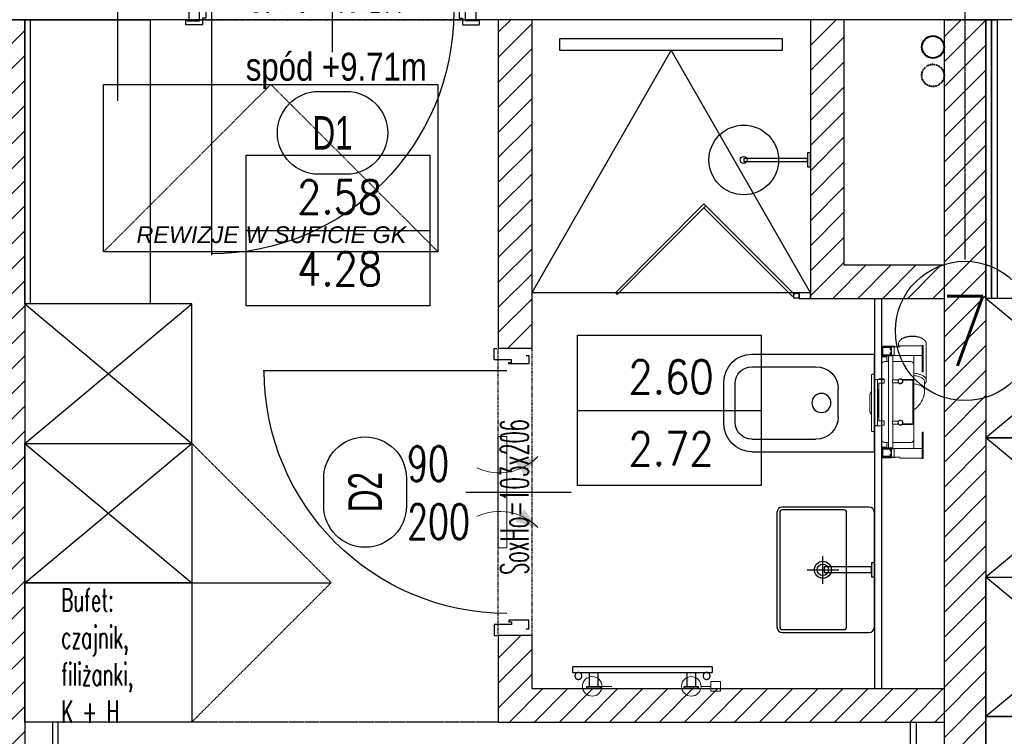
# Model space of a CAD drawing. Header units: millimetres. Extents: x 69081 to 158617, y -37521 to -9534.
# Tile 80 of 256: x 113494 to 113847, y -20818 to -20561. Entities that reach past the tile are written whole.
import ezdxf
from ezdxf.enums import TextEntityAlignment as Align

# ---------------------------------------------------------------- set-up
doc = ezdxf.new("R2010")
doc.units = ezdxf.units.MM
for name, pattern in [('DASHED', [0.75, 0.5, -0.25]), ('DASHED2', [0.375, 0.25, -0.125]), ('DO', [0.8, 0.6, -0.1, 0, -0.1]), ('DP', [0.5, 0.3, -0.2]), ('KRESKOWA-SREDNIA', [0.2, 0.12, -0.08]), ('MP', [0.25, 0.15, -0.1])]:
    doc.linetypes.add(name, pattern=pattern)
for name, color, linetype in [('A-----SZ', 8, 'Continuous'), ('A-ARM', 8, 'Continuous'), ('A-MEB', 8, 'Continuous'), ('A-OKN', 3, 'Continuous'), ('A-OSI', 8, 'DO'), ('A-SCI', 7, 'Continuous'), ('A_GSA_GK', 2, 'Continuous'), ('AM DRZIW WEWN', 1, 'Continuous'), ('B-widok', 9, 'Continuous'), ('BA_ARM', 8, 'Continuous'), ('BA_drz', 7, 'Continuous'), ('BA_lpm', 1, 'MP'), ('BA_MEBLE', 8, 'Continuous'), ('BA_sym', 7, 'Continuous'), ('BA_WIC', 1, 'Continuous'), ('BA_wig', 3, 'Continuous'), ('BI_sym', 7, 'Continuous'), ('F-BIL', 1, 'Continuous'), ('F-BIL-OP', 3, 'Continuous'), ('F-BIL-TA', 1, 'Continuous'), ('JS_OLKA KONSTR', 231, 'Continuous'), ('JS_PODCIĄGI', 1, 'DP'), ('JS_SUFIT PODWIESZONY', 40, 'Continuous'), ('porta', 8, 'Continuous'), ('R-----OP', 1, 'Continuous'), ('R-----WY', 1, 'Continuous')]:
    doc.layers.add(name, color=color, linetype=linetype)
for name, color, linetype, lineweight in [('DRZWI', 3, 'Continuous', 20), ('IS_Grzejnik', 15, 'Continuous', 5), ('IS_Pion1', 7, 'Continuous', 5), ('IS_Zawór1', 15, 'Continuous', 5), ('OPIS', 7, 'Continuous', 25), ('SB_OTWORY DRZWI', 1, 'Continuous', 9)]:
    doc.layers.add(name, color=color, linetype=linetype, lineweight=lineweight)
doc.layers.add('IS_Działka (powrotna)', color=5, linetype='DASHED', lineweight=40, true_color=0x0000ff)
doc.layers.get('R-----WY').off()
doc.styles.add('BIKTS', font='bikromsw.shx', dxfattribs={"width": 0.85})
doc.styles.add('ROMANS', font='romans.shx', dxfattribs={"height": 1})
doc.styles.add('SIMPLEX', font='simplex', dxfattribs={"width": 0.85})
doc.styles.add('SŁAWKA', font='simplex.shx', dxfattribs={"height": 12.5})
doc.styles.add('WYM--ROMANSSHX-08', font='ROMANS.SHX', dxfattribs={"width": 0.8})

# ---------------------------------------------------------------- blocks, each defined once
blk = doc.blocks.new('KRATKA WENT')
at = {"layer": 'DRZWI'}
for points in [[(-12.72, 11.16, 0, 5.4, 0), (-8.38, 4.78, 5.4, 5.4, 0)], [(12.72, 11.16, 0, 5.4, 0), (8.38, 4.78, 5.4, 5.4, 0)]]:
    blk.add_lwpolyline(points, format="xyseb", dxfattribs=at)
blk.add_lwpolyline([(20, -3), (20, 0), (-20, 0), (-20, -3)], close=True, dxfattribs=at)
for centre, start, end in [((-26.01, -2.55), 334.6838, 45.9092), ((26.01, -2.55), 134.0908, 205.3162)]:
    blk.add_arc(centre, 19.09, start, end, dxfattribs=at)
blk = doc.blocks.new('dr1h901')
at = {"color": 0}
blk.add_line((-0.5, 0), (-0.5, 1.005), dxfattribs=at)
at = {"color": 1}
blk.add_line((0, 0.1689), (0, -0.2655), dxfattribs=at)
blk.add_arc((-0.5, 0), 1, 0, 90, dxfattribs=at)
blk = doc.blocks.new('grzejnik drabinka')
at = {"layer": 'BA_ARM'}
for p, q in [((0, -0.8), (0, 0)), ((5, 0), (5, -0.8)), ((35, 0), (35, -0.8)), ((40, 0), (40, -0.8)), ((1, -5.8), (1, -0.8)), ((4, -0.8), (4, -5.8)), ((36, -5.8), (36, -0.8)), ((39, -0.8), (39, -5.8)), ((45, -5.8), (-5, -5.8)), ((-5, -7.8), (45, -7.8))]:
    blk.add_line(p, q, dxfattribs=at)
for points in [[(0, 0), (0, 0), (0.06, 0), (0.31, 0), (0.71, 0), (1.24, 0), (1.85, 0), (2.5, 0), (3.15, 0), (3.76, 0), (4.29, 0), (4.69, 0), (4.94, 0), (5, 0), (5, 0)], [(35, 0), (35, 0), (35.06, 0), (35.31, 0), (35.71, 0), (36.24, 0), (36.85, 0), (37.5, 0), (38.15, 0), (38.76, 0), (39.29, 0), (39.69, 0), (39.94, 0), (40, 0), (40, 0)], [(-1.75, -4.55), (-1.75, -4.44), (-1.78, -4.22), (-1.9, -3.92), (-2.11, -3.66), (-2.37, -3.46), (-2.67, -3.33), (-3, -3.29), (-3.33, -3.33), (-3.63, -3.46), (-3.89, -3.66), (-4.1, -3.92), (-4.22, -4.22), (-4.25, -4.44), (-4.25, -4.55)], [(5, -0.8), (5, -0.8), (4.94, -0.8), (4.69, -0.8), (4.29, -0.8), (3.76, -0.8), (3.15, -0.8), (2.5, -0.8), (1.85, -0.8), (1.24, -0.8), (0.71, -0.8), (0.31, -0.8), (0.06, -0.8), (0, -0.8), (0, -0.8)], [(40, -0.8), (40, -0.8), (39.94, -0.8), (39.69, -0.8), (39.29, -0.8), (38.76, -0.8), (38.15, -0.8), (37.5, -0.8), (36.85, -0.8), (36.24, -0.8), (35.71, -0.8), (35.31, -0.8), (35.06, -0.8), (35, -0.8), (35, -0.8)], [(44.25, -4.55), (44.25, -4.44), (44.22, -4.22), (44.1, -3.92), (43.89, -3.66), (43.63, -3.46), (43.33, -3.33), (43, -3.29), (42.67, -3.33), (42.37, -3.46), (42.11, -3.66), (41.9, -3.92), (41.78, -4.22), (41.75, -4.44), (41.75, -4.55)], [(-5, -5.8), (-5, -5.8), (-5, -5.8), (-5, -5.8)], [(-5, -5.8), (-5, -5.8), (-5, -5.8), (-5, -5.8)], [(-5, -5.8), (-5, -5.8), (-5, -5.8), (-5, -5.8)], [(-5, -5.8), (-5, -5.8), (-5, -5.8), (-5, -5.8)], [(-5, -5.8), (-5, -5.8), (-5, -5.8), (-5, -5.8)], [(-5, -5.8), (-5, -5.8), (-5, -5.8), (-5, -5.8)], [(-5, -5.8), (-5, -5.8), (-5, -5.8), (-5, -5.8)], [(-5, -5.8), (-5, -5.8), (-5, -5.8), (-5, -5.8)], [(-5, -5.8), (-5, -5.8), (-5, -5.8), (-5, -5.8)], [(-5, -7.8), (-5, -7.8), (-5, -7.78), (-5, -7.68), (-5, -7.52), (-5, -7.31), (-5, -7.06), (-5, -6.8), (-5, -6.54), (-5, -6.29), (-5, -6.08), (-5, -5.92), (-5, -5.82), (-5, -5.8), (-5, -5.8)], [(-5, -5.8), (-5, -5.8), (-5, -5.8), (-5, -5.8)], [(-5, -5.8), (-5, -5.8), (-5, -5.8), (-5, -5.8)], [(-5, -5.8), (-5, -5.8), (-5, -5.8), (-5, -5.8)], [(-5, -5.8), (-5, -5.8), (-5, -5.8), (-5, -5.8)], [(-5, -5.8), (-5, -5.8), (-5, -5.8), (-5, -5.8)], [(-5, -5.8), (-5, -5.8), (-5, -5.8), (-5, -5.8)], [(-5, -5.8), (-5, -5.8), (-5, -5.8), (-5, -5.8)], [(-5, -5.8), (-5, -5.8), (-5, -5.8), (-5, -5.8)], [(-5, -5.8), (-5, -5.8), (-5, -5.8), (-5, -5.8)], [(-5, -5.8), (-5, -5.8), (-5, -5.8), (-5, -5.8)], [(-5, -5.8), (-5, -5.8), (-5, -5.8), (-5, -5.8)], [(-5, -5.8), (-5, -5.8), (-5, -5.8), (-5, -5.8)], [(-5, -5.8), (-5, -5.8), (-5, -5.8), (-5, -5.8)], [(-5, -5.8), (-5, -5.8), (-5, -5.8), (-5, -5.8)], [(-5, -5.8), (-5, -5.8), (-5, -5.8), (-5, -5.8)], [(-5, -5.8), (-5, -5.8), (-5, -5.8), (-5, -5.8)], [(-5, -5.8), (-5, -5.8), (-5, -5.8), (-5, -5.8)], [(-5, -5.8), (-5, -5.8), (-5, -5.8), (-5, -5.8)], [(-5, -5.8), (-5, -5.8), (-5, -5.8), (-5, -5.8)], [(-4.25, -4.55), (-4.25, -4.66), (-4.22, -4.88), (-4.1, -5.18), (-3.89, -5.44), (-3.63, -5.64), (-3.33, -5.77), (-3, -5.81), (-2.67, -5.77), (-2.37, -5.64), (-2.11, -5.44), (-1.9, -5.18), (-1.78, -4.88), (-1.75, -4.66), (-1.75, -4.55)], [(41.75, -4.55), (41.75, -4.66), (41.78, -4.88), (41.9, -5.18), (42.11, -5.44), (42.37, -5.64), (42.67, -5.77), (43, -5.81), (43.33, -5.77), (43.63, -5.64), (43.89, -5.44), (44.1, -5.18), (44.22, -4.88), (44.25, -4.66), (44.25, -4.55)], [(45, -5.8), (45, -5.8), (45, -5.8), (45, -5.8)], [(45, -5.8), (45, -5.8), (45, -5.8), (45, -5.8)], [(45, -5.8), (45, -5.8), (45, -5.8), (45, -5.8)], [(45, -5.8), (45, -5.8), (45, -5.8), (45, -5.8)], [(45, -5.8), (45, -5.8), (45, -5.8), (45, -5.8)], [(45, -5.8), (45, -5.8), (45, -5.8), (45, -5.8)], [(45, -5.8), (45, -5.8), (45, -5.8), (45, -5.8)], [(45, -5.8), (45, -5.8), (45, -5.8), (45, -5.8)], [(45, -5.8), (45, -5.8), (45, -5.8), (45, -5.8)], [(45, -5.8), (45, -5.8), (45, -5.82), (45, -5.92), (45, -6.08), (45, -6.29), (45, -6.54), (45, -6.8), (45, -7.06), (45, -7.31), (45, -7.52), (45, -7.68), (45, -7.78), (45, -7.8), (45, -7.8)], [(45, -5.8), (45, -5.8), (45, -5.8), (45, -5.8)], [(45, -5.8), (45, -5.8), (45, -5.8), (45, -5.8)], [(45, -5.8), (45, -5.8), (45, -5.8), (45, -5.8)], [(45, -5.8), (45, -5.8), (45, -5.8), (45, -5.8)], [(45, -5.8), (45, -5.8), (45, -5.8), (45, -5.8)], [(45, -5.8), (45, -5.8), (45, -5.8), (45, -5.8)], [(45, -5.8), (45, -5.8), (45, -5.8), (45, -5.8)], [(45, -5.8), (45, -5.8), (45, -5.8), (45, -5.8)], [(45, -5.8), (45, -5.8), (45, -5.8), (45, -5.8)], [(45, -5.8), (45, -5.8), (45, -5.8), (45, -5.8)], [(45, -5.8), (45, -5.8), (45, -5.8), (45, -5.8)], [(45, -5.8), (45, -5.8), (45, -5.8), (45, -5.8)], [(45, -5.8), (45, -5.8), (45, -5.8), (45, -5.8)], [(45, -5.8), (45, -5.8), (45, -5.8), (45, -5.8)], [(45, -5.8), (45, -5.8), (45, -5.8), (45, -5.8)], [(45, -5.8), (45, -5.8), (45, -5.8), (45, -5.8)], [(45, -5.8), (45, -5.8), (45, -5.8), (45, -5.8)], [(45, -5.8), (45, -5.8), (45, -5.8), (45, -5.8)], [(45, -5.8), (45, -5.8), (45, -5.8), (45, -5.8)], [(-5, -7.8), (-5, -7.8), (-5, -7.8), (-5, -7.8)], [(-5, -7.8), (-5, -7.8), (-5, -7.8), (-5, -7.8)], [(-5, -7.8), (-5, -7.8), (-5, -7.8), (-5, -7.8)], [(-5, -7.8), (-5, -7.8), (-5, -7.8), (-5, -7.8)], [(-5, -7.8), (-5, -7.8), (-5, -7.8), (-5, -7.8)], [(-5, -7.8), (-5, -7.8), (-5, -7.8), (-5, -7.8)], [(-5, -7.8), (-5, -7.8), (-5, -7.8), (-5, -7.8)], [(-5, -7.8), (-5, -7.8), (-5, -7.8), (-5, -7.8)], [(-5, -7.8), (-5, -7.8), (-5, -7.8), (-5, -7.8)], [(-5, -7.8), (-5, -7.8), (-5, -7.8), (-5, -7.8)], [(-5, -7.8), (-5, -7.8), (-5, -7.8), (-5, -7.8)], [(-5, -7.8), (-5, -7.8), (-5, -7.8), (-5, -7.8)], [(-5, -7.8), (-5, -7.8), (-5, -7.8), (-5, -7.8)], [(-5, -7.8), (-5, -7.8), (-5, -7.8), (-5, -7.8)], [(-5, -7.8), (-5, -7.8), (-5, -7.8), (-5, -7.8)], [(-5, -7.8), (-5, -7.8), (-5, -7.8), (-5, -7.8)], [(-5, -7.8), (-5, -7.8), (-5, -7.8), (-5, -7.8)], [(-5, -7.8), (-5, -7.8), (-5, -7.8), (-5, -7.8)], [(-5, -7.8), (-5, -7.8), (-5, -7.8), (-5, -7.8)], [(-5, -7.8), (-5, -7.8), (-5, -7.8), (-5, -7.8)], [(-5, -7.8), (-5, -7.8), (-5, -7.8), (-5, -7.8)], [(-5, -7.8), (-5, -7.8), (-5, -7.8), (-5, -7.8)], [(-5, -7.8), (-5, -7.8), (-5, -7.8), (-5, -7.8)], [(-5, -7.8), (-5, -7.8), (-5, -7.8), (-5, -7.8)], [(-5, -7.8), (-5, -7.8), (-5, -7.8), (-5, -7.8)], [(-5, -7.8), (-5, -7.8), (-5, -7.8), (-5, -7.8)], [(-5, -7.8), (-5, -7.8), (-5, -7.8), (-5, -7.8)], [(-5, -7.8), (-5, -7.8), (-5, -7.8), (-5, -7.8)], [(45, -7.8), (45, -7.8), (45, -7.8), (45, -7.8)], [(45, -7.8), (45, -7.8), (45, -7.8), (45, -7.8)], [(45, -7.8), (45, -7.8), (45, -7.8), (45, -7.8)], [(45, -7.8), (45, -7.8), (45, -7.8), (45, -7.8)], [(45, -7.8), (45, -7.8), (45, -7.8), (45, -7.8)], [(45, -7.8), (45, -7.8), (45, -7.8), (45, -7.8)], [(45, -7.8), (45, -7.8), (45, -7.8), (45, -7.8)], [(45, -7.8), (45, -7.8), (45, -7.8), (45, -7.8)], [(45, -7.8), (45, -7.8), (45, -7.8), (45, -7.8)], [(45, -7.8), (45, -7.8), (45, -7.8), (45, -7.8)], [(45, -7.8), (45, -7.8), (45, -7.8), (45, -7.8)], [(45, -7.8), (45, -7.8), (45, -7.8), (45, -7.8)], [(45, -7.8), (45, -7.8), (45, -7.8), (45, -7.8)], [(45, -7.8), (45, -7.8), (45, -7.8), (45, -7.8)], [(45, -7.8), (45, -7.8), (45, -7.8), (45, -7.8)], [(45, -7.8), (45, -7.8), (45, -7.8), (45, -7.8)], [(45, -7.8), (45, -7.8), (45, -7.8), (45, -7.8)], [(45, -7.8), (45, -7.8), (45, -7.8), (45, -7.8)], [(45, -7.8), (45, -7.8), (45, -7.8), (45, -7.8)], [(45, -7.8), (45, -7.8), (45, -7.8), (45, -7.8)], [(45, -7.8), (45, -7.8), (45, -7.8), (45, -7.8)], [(45, -7.8), (45, -7.8), (45, -7.8), (45, -7.8)], [(45, -7.8), (45, -7.8), (45, -7.8), (45, -7.8)], [(45, -7.8), (45, -7.8), (45, -7.8), (45, -7.8)], [(45, -7.8), (45, -7.8), (45, -7.8), (45, -7.8)], [(45, -7.8), (45, -7.8), (45, -7.8), (45, -7.8)], [(45, -7.8), (45, -7.8), (45, -7.8), (45, -7.8)], [(45, -7.8), (45, -7.8), (45, -7.8), (45, -7.8)]]:
    blk.add_open_spline(points, degree=3, dxfattribs=at)
blk = doc.blocks.new('stelaż kibel')
at = {"layer": 'BA_ARM', "lineweight": 0}
for p, q in [((-22.85, 19.54), (-23.06, 19.23)), ((-8.04, 20.61), (-21.23, 20.61)), ((-20.64, 19.5), (-20.64, 19.1)), ((-20.64, 19.5), (-11.14, 19.5)), ((-20.64, 19.1), (-11.14, 19.1)), ((-20.49, 11.1), (-20.49, 19.1)), ((-16.99, 9.1), (-16.99, 19.1)), ((-11.14, 19.5), (-11.14, 19.1)), ((-4.56, 20.01), (-7.53, 20.01)), ((10.46, 19.5), (10.46, 19.1)), ((10.46, 19.5), (19.96, 19.5)), ((10.46, 19.1), (19.96, 19.1)), ((16.31, 9.1), (16.31, 19.1)), ((19.81, 11.1), (19.81, 19.1)), ((19.96, 19.5), (19.96, 19.1)), ((-16.99, 16.1), (-15.84, 16.1)), ((-13.84, 16.1), (-15.84, 16.1)), ((-14.84, 8.6), (-14.84, 15.1)), ((-13.84, 16.1), (-7.94, 16.1)), ((-8.44, 15.6), (-8.44, 11.9)), ((-8.14, 12.11), (-8.14, 15.8)), ((-8.14, 15.8), (7.46, 15.8)), ((7.26, 16.1), (-7.94, 16.1)), ((7.26, 16.1), (13.16, 16.1)), ((7.46, 15.8), (7.46, 12.11)), ((7.76, 11.9), (7.76, 15.6)), ((15.16, 16.1), (13.16, 16.1)), ((14.16, 15.1), (14.16, 8.6)), ((15.16, 16.1), (16.31, 16.1)), ((-23.06, 12), (-22.85, 11.68)), ((-21.23, 10.61), (-20.09, 10.61)), ((-20.09, 11.1), (-20.49, 11.1)), ((-20.09, 9.1), (-20.09, 11.1)), ((-8.44, 11.9), (-8.41, 11.9)), ((-8.27, 11.9), (-8.14, 11.9)), ((-8.14, 11.9), (-8.14, 11.99)), ((7.46, 11.99), (7.46, 11.9)), ((7.46, 11.9), (7.59, 11.9)), ((7.73, 11.9), (7.76, 11.9)), ((19.41, 11.1), (19.81, 11.1)), ((19.41, 9.1), (19.41, 11.1)), ((-20.09, 9.35), (-20.37, 9.35)), ((-20.37, 9.35), (-20.37, 4.55)), ((-20.34, 8.1), (-20.34, 4.6)), ((-16.84, 8.1), (-20.34, 8.1)), ((-16.99, 7.95), (-20.19, 7.95)), ((-20.19, 7.95), (-20.19, 4.75)), ((-20.09, 9.1), (-16.99, 9.1)), ((-20.09, 9.1), (-20.09, 8.1)), ((-19.04, 7.8), (-20.04, 7.8)), ((-20.04, 7.8), (-20.04, 4.8)), ((-19.84, 5), (-19.84, 7.6)), ((-19.84, 7.6), (-19.04, 7.6)), ((-19.04, 7.6), (-19.04, 7.8)), ((-17.04, 7.8), (-18.04, 7.8)), ((-18.04, 7.8), (-18.04, 7.6)), ((-18.04, 7.6), (-17.24, 7.6)), ((-17.24, 7.6), (-17.24, 5)), ((-17.09, 9.1), (-17.09, 8.1)), ((-17.04, 4.8), (-17.04, 7.8)), ((-16.99, 4.75), (-16.99, 7.95)), ((-16.84, 8.6), (-16.84, 8.1)), ((-8.24, 8.6), (-16.84, 8.6)), ((-16.84, 4.6), (-16.84, 8.1)), ((-8.24, 10.29), (-8.24, 8.5)), ((-8.24, 8.5), (-7.24, 8.5)), ((-7.24, 8.5), (-7.24, 10.29)), ((6.56, 8.6), (-7.24, 8.6)), ((6.56, 8.5), (6.56, 10.29)), ((7.56, 8.5), (6.56, 8.5)), ((7.56, 10.29), (7.56, 8.5)), ((16.16, 8.6), (7.56, 8.6)), ((16.16, 8.6), (16.16, 8.1)), ((16.16, 8.1), (16.16, 4.6)), ((19.66, 8.1), (16.16, 8.1)), ((19.41, 9.1), (16.31, 9.1)), ((16.31, 7.95), (16.31, 4.75)), ((19.51, 7.95), (16.31, 7.95)), ((17.36, 7.8), (16.36, 7.8)), ((16.36, 7.8), (16.36, 4.8)), ((16.41, 9.1), (16.41, 8.1)), ((16.56, 5), (16.56, 7.6)), ((16.56, 7.6), (17.36, 7.6)), ((17.36, 7.6), (17.36, 7.8)), ((18.36, 7.8), (18.36, 7.6)), ((19.36, 7.8), (18.36, 7.8)), ((18.36, 7.6), (19.16, 7.6)), ((19.16, 7.6), (19.16, 5)), ((19.36, 4.8), (19.36, 7.8)), ((19.56, 9.4), (19.41, 9.4)), ((19.41, 9.1), (19.41, 8.1)), ((19.66, 8.15), (19.41, 8.4)), ((19.41, 8.4), (19.41, 8.1)), ((19.51, 4.75), (19.51, 7.95)), ((19.56, 8.25), (19.56, 9.4)), ((19.66, 8.1), (19.66, 8.15)), ((19.66, 4.6), (19.66, 8.1)), ((-20.37, 4.55), (-10.87, 4.55)), ((-20.34, 4.6), (-16.84, 4.6)), ((-20.19, 4.75), (-16.99, 4.75)), ((-20.04, 4.8), (-17.04, 4.8)), ((-17.24, 5), (-19.84, 5)), ((16.16, 7), (-16.84, 7)), ((-14.84, 6.4), (-16.84, 6.4)), ((-16.54, 4.6), (-16.84, 4.6)), ((-16.54, 6.4), (-16.54, 4.6)), ((-13.84, 4.6), (-16.54, 4.6)), ((-14.84, 5.6), (-14.84, 7)), ((-8.64, 4.6), (-13.84, 4.6)), ((-10.87, 4.55), (-10.87, 4.6)), ((-7.14, 5.5), (-8.64, 5.5)), ((-8.64, 5.5), (-8.64, 4.6)), ((-8.64, 4.6), (-8.37, 4.6)), ((-8.64, 3.6), (-8.64, 4.6)), ((-8.37, 3.6), (-8.64, 3.6)), ((-8.37, 5.5), (-8.37, 2.47)), ((-7.14, 4.6), (-7.14, 5.5)), ((-7.14, 3.6), (-7.14, 4.6)), ((6.46, 4.6), (-7.14, 4.6)), ((6.46, 3.6), (-7.14, 3.6)), ((-6.37, 3.1), (-6.37, 3.6)), ((-4.77, 3.6), (-4.77, 3.3)), ((4.83, 3.3), (4.83, 3.6)), ((6.21, 3.6), (6.21, 3.1)), ((7.96, 5.5), (6.46, 5.5)), ((6.46, 4.6), (6.46, 5.5)), ((6.46, 3.6), (6.46, 4.6)), ((7.96, 5.5), (7.96, 4.6)), ((13.16, 4.6), (7.96, 4.6)), ((8.21, 2.37), (8.21, 4.6)), ((15.86, 4.6), (13.16, 4.6)), ((14.16, 7), (14.16, 5.6)), ((16.16, 6.4), (14.16, 6.4)), ((15.86, 4.6), (15.86, 6.4)), ((16.16, 4.6), (15.86, 4.6)), ((16.16, 4.6), (19.66, 4.6)), ((16.31, 4.75), (19.51, 4.75)), ((16.36, 4.8), (19.36, 4.8)), ((19.16, 5), (16.56, 5)), ((-10.29, 2), (-10.29, 1.2)), ((-10.25, 2), (-10.29, 2)), ((-10.25, 2), (-9.45, 2)), ((-10.05, 1), (-10.09, 1)), ((-9.45, 1), (-10.05, 1)), ((9.45, 2), (-9.45, 2)), ((9.45, 1), (-9.45, 1)), ((-8.37, 2.47), (-8.32, 2.42)), ((-8.37, 2.47), (-8.32, 2.47)), ((-8.34, 2.43), (-8.34, 2)), ((-8.31, 3.1), (-8.32, 3.1)), ((-8.31, 3.1), (-8.01, 3.1)), ((8.01, 3.1), (-8.01, 3.1)), ((-4.77, 3.3), (-4.77, 3.1)), ((-4.77, 3.3), (4.83, 3.3)), ((-4.77, 3.3), (4.83, 3.3)), ((-2.14, 0.3), (-2.21, 0.3)), ((-2.11, 0.3), (-2.14, 0.3)), ((2.18, 0.3), (-2.11, 0.3)), ((2.2, 0.3), (2.18, 0.3)), ((2.27, 0.3), (2.2, 0.3)), ((4.83, 3.1), (4.83, 3.3)), ((8.01, 3.1), (8.14, 3.1)), ((8.14, 3.1), (8.14, 2)), ((8.14, 3.1), (8.19, 3.1)), ((8.19, 3.1), (8.19, 2)), ((8.19, 2.35), (8.21, 2.37)), ((8.19, 2.37), (8.21, 2.37)), ((9.45, 2), (10.25, 2)), ((10.05, 1), (9.45, 1)), ((10.25, 2), (10.25, 1.2))]:
    blk.add_line(p, q, dxfattribs=at)
at = {"layer": 'BA_ARM', "lineweight": 0, "flags": 128}
for points in [[(-23.06, 12), (-23.12, 12.09), (-23.28, 12.36), (-23.42, 12.66), (-23.55, 12.97), (-23.66, 13.31), (-23.76, 13.67), (-23.84, 14.04), (-23.9, 14.42), (-23.95, 14.81), (-23.98, 15.21), (-23.99, 15.61), (-23.98, 16.01), (-23.95, 16.41), (-23.9, 16.8), (-23.84, 17.19), (-23.76, 17.56), (-23.66, 17.91), (-23.55, 18.25), (-23.42, 18.57), (-23.28, 18.87), (-23.12, 19.14), (-23.06, 19.23)], [(-21.23, 20.61), (-21.45, 20.59), (-21.67, 20.54), (-21.88, 20.46), (-22.09, 20.33), (-22.3, 20.18), (-22.5, 19.99), (-22.68, 19.78), (-22.86, 19.53), (-23.03, 19.26), (-23.18, 18.96), (-23.32, 18.64), (-23.45, 18.29), (-23.56, 17.93), (-23.65, 17.55), (-23.73, 17.16), (-23.79, 16.75), (-23.83, 16.34), (-23.85, 15.93), (-23.86, 15.51), (-23.84, 15.09), (-23.81, 14.68), (-23.76, 14.27), (-23.69, 13.87), (-23.61, 13.48), (-23.51, 13.11), (-23.39, 12.76), (-23.25, 12.43), (-23.11, 12.11), (-22.95, 11.83), (-22.77, 11.57), (-22.59, 11.34), (-22.4, 11.13), (-22.2, 10.96), (-21.99, 10.83), (-21.78, 10.72), (-21.56, 10.65), (-21.34, 10.62), (-21.23, 10.61)], [(-10.66, 16.1), (-10.64, 16.34), (-10.6, 16.75), (-10.54, 17.16), (-10.47, 17.55), (-10.37, 17.93), (-10.26, 18.29), (-10.14, 18.64), (-10, 18.96), (-9.84, 19.26), (-9.68, 19.53), (-9.5, 19.78), (-9.31, 19.99), (-9.11, 20.18), (-8.91, 20.33), (-8.7, 20.46), (-8.48, 20.54), (-8.26, 20.59), (-8.04, 20.61)], [(-9.83, 16.1), (-9.81, 16.4), (-9.76, 16.78), (-9.7, 17.16), (-9.62, 17.52), (-9.52, 17.87), (-9.41, 18.2), (-9.28, 18.51), (-9.13, 18.79), (-8.98, 19.05), (-8.81, 19.28), (-8.63, 19.49), (-8.44, 19.66), (-8.25, 19.8), (-8.05, 19.9), (-7.84, 19.97), (-7.64, 20.01), (-7.53, 20.01)], [(-6.86, 16.1), (-6.83, 16.4), (-6.79, 16.78), (-6.72, 17.16), (-6.64, 17.52), (-6.54, 17.87), (-6.43, 18.2), (-6.3, 18.51), (-6.16, 18.79), (-6, 19.05), (-5.83, 19.28), (-5.65, 19.49), (-5.47, 19.66), (-5.27, 19.8), (-5.07, 19.9), (-4.87, 19.97), (-4.66, 20.01), (-4.55, 20.01)], [(2.46, 16.1), (2.18, 16.51), (1.84, 16.94), (1.54, 17.29), (1.26, 17.57), (0.8, 17.99), (0.27, 18.42), (-0.36, 18.83), (-1.08, 19.22), (-1.57, 19.43), (-2.05, 19.61), (-2.47, 19.73), (-2.64, 19.78), (-2.84, 19.82), (-3.14, 19.88), (-3.54, 19.95), (-4.04, 20), (-4.55, 20.01)], [(2.2, 0.3), (2.23, 0.3), (2.25, 0.3)]]:
    blk.add_lwpolyline(points, dxfattribs=at)
at = {"layer": 'BA_ARM', "lineweight": 0}
for centre, radius, start, end in [((-8.13, 18.84), 1.78, 41.3776, 87.2916), ((-13.84, 15.1), 1, 90, 180), ((-7.94, 15.6), 0.5, 90, 180), ((7.26, 15.6), 0.5, 0, 90), ((13.16, 15.1), 1, 0, 90), ((-7.74, 11.3), 0.9, 138.1897, 242.734), ((-7.74, 11.3), 0.8, 131.4096, 120), ((-7.74, 11.3), 0.9, 297.266, 116.3878), ((7.06, 11.3), 0.9, 63.6122, 242.734), ((7.06, 11.3), 0.8, 60, 48.5904), ((7.06, 11.3), 0.9, 297.266, 41.8103), ((-7.94, 10.29), 0.3, 135.0482, 180), ((-7.54, 10.29), 0.3, 0, 44.9518), ((6.86, 10.29), 0.3, 135.0482, 180), ((7.26, 10.29), 0.3, 0, 44.9518), ((-13.84, 5.6), 1, 180, 270), ((13.16, 5.6), 1, 270, 0), ((-10.09, 1.2), 0.2, 179.9998, 269.9999), ((-2.21, 4.3), 4, 235.5885, 270), ((-2.17, 3.71), 3.41, 232.6467, 270.5225), ((-2.15, 3.69), 3.39, 232.5127, 270.557), ((2.21, 3.71), 3.41, 269.4571, 307.3947), ((2.27, 4.3), 4, 270, 270.6505), ((2.27, 4.3), 4, 273.5283, 304.4115), ((2.45, 3.34), 2.99, 281.7106, 308.4469), ((10.05, 1.2), 0.2, 269.9998, 0.0006)]:
    blk.add_arc(centre, radius, start, end, dxfattribs=at)
blk = doc.blocks.new('wc')
at = {"layer": 'A-MEB', "ltscale": 50}
for p, q in [((720768.2, -74493.99), (720812.2, -74493.99)), ((720812.2, -74493.99), (720812.2, -74528.99)), ((720768.2, -74498.49), (720791.2, -74498.49)), ((720758.2, -74503.99), (720758.2, -74518.99)), ((720762.2, -74504.49), (720762.2, -74518.49)), ((720799.2, -74506.49), (720799.2, -74516.49)), ((720768.2, -74524.49), (720791.2, -74524.49)), ((720768.2, -74528.99), (720812.2, -74528.99))]:
    blk.add_line(p, q, dxfattribs=at)
blk.add_circle((720793.17, -74511.49), 3.43, dxfattribs=at)
for centre, radius, start, end in [((720768.2, -74503.99), 10, 90, 180), ((720768.2, -74504.49), 6, 90, 180), ((720791.2, -74506.49), 8, 0, 90), ((720791.2, -74516.49), 8, 270, 360), ((720768.2, -74518.99), 10, 180, 270), ((720768.2, -74518.49), 6, 180, 270)]:
    blk.add_arc(centre, radius, start, end, dxfattribs=at)
blk = doc.blocks.new('A$C231E5E2F')
blk.add_blockref('wc', (-720758.2, 74528.99))
blk = doc.blocks.new('enr')
blk.add_circle((0, 0), 0.5)
at = {"style": 'ROMANS', "width": 0.85}
blk.add_attdef('NR', text='', height=0.5, dxfattribs=at).set_placement((0, 0), align=Align.MIDDLE_CENTER)
blk = doc.blocks.new('osie')
at = {"layer": 'A-OSI'}
blk.add_line((19748.6, -41234.89), (19748.6, -43485.44), dxfattribs=at)
at = {"layer": 'BI_sym', "xscale": 50, "yscale": 50, "zscale": 50}
blk.add_blockref('enr', (19748.6, -43511.1), dxfattribs=at).add_auto_attribs({'NR': '7'})
blk = doc.blocks.new('DYBY-BL5')
at = {"layer": 'F-BIL-TA', "color": 1}
blk.add_line((0, 45), (110, 45), dxfattribs=at)
blk.add_lwpolyline([(0, 0), (0, 90), (110, 90), (110, 0)], close=True, dxfattribs=at)
at = {"layer": 'F-BIL-OP', "style": 'SIMPLEX', "width": 0.85}
blk.add_attdef('NR', text='', height=20, dxfattribs=at).set_placement((56, 55), align=Align.CENTER)
at = {"layer": 'F-BIL-OP', "color": 2, "style": 'SIMPLEX', "width": 0.85, "flags": 1}
for tag, p in [('NAZWA', (119, 55)), ('POSADZKA', (119, 12)), ('GRUPA', (119, -27)), ('RODZAJ', (119, -72))]:
    blk.add_attdef(tag, p, '', height=19, dxfattribs=at)
at = {"layer": 'F-BIL-OP', "color": 2, "style": 'SIMPLEX', "width": 0.85}
blk.add_attdef('POW.', text='', height=20, dxfattribs=at).set_placement((56, 12), align=Align.CENTER)
at = {"layer": 'F-BIL-OP', "color": 2, "style": 'SIMPLEX', "width": 0.85, "flags": 1}
blk.add_attdef('POWH.', text='', height=20, dxfattribs=at).set_placement((56, -27), align=Align.CENTER)
blk = doc.blocks.new('A$C04435ce7')
at = {"layer": 'OPIS', "insert": (2890.96, 742.5), "char_height": 10, "width": 160, "attachment_point": 1, "style": 'WYM--ROMANSSHX-08'}
blk.add_mtext('{\\fArial|b0|i0|c238|p34;spód +9.71m}', dxfattribs=at)
blk = doc.blocks.new('symdrz')
blk.add_lwpolyline([(-10, -30, -1), (-10, 30), (10, 30, -1), (10, -30)], format="xyb", close=True)
at = {"style": 'BIKTS', "width": 0.8}
blk.add_attdef('SZERDRZ', text='', height=25, dxfattribs=at).set_placement((77.15, 8.8), align=Align.CENTER)
blk.add_attdef('SYMDRZ', text='', height=25, dxfattribs=at).set_placement((0, 0), align=Align.MIDDLE)
blk.add_attdef('WYSDRZ', text='', height=25, dxfattribs=at).set_placement((77.15, -9.49), align=Align.TOP_CENTER)
blk = doc.blocks.new('grzejniki pietro 2')
at = {"layer": 'IS_Działka (powrotna)', "ltscale": 0.03}
blk.add_circle((19801.67, -42843.99, 289.1), 4, dxfattribs=at)
at = {"layer": 'IS_Pion1', "color": 1, "lineweight": 40}
blk.add_circle((19801.67, -42833.8), 4, dxfattribs=at)
at = {"layer": 'IS_Zawór1', "linetype": 'ByBlock', "lineweight": -2, "extrusion": (-1.83697e-16, -1, 0), "elevation": 43063.2}
blk.add_lwpolyline([(19682.87, 289.1), (19686.37, 289.1)], dxfattribs=at)
at = {"layer": 'IS_Zawór1', "linetype": 'ByBlock', "lineweight": -2, "extrusion": (-2.22045e-16, -1, 0), "elevation": 43063.2}
blk.add_lwpolyline([(19718.42, 289.1), (19721.92, 289.1)], dxfattribs=at)
at = {"layer": 'IS_Zawór1', "linetype": 'ByBlock', "lineweight": -2, "extrusion": (0, 0, -1), "elevation": -289.1}
blk.add_lwpolyline([(-19721.92, -43061.45), (-19725.42, -43061.45), (-19725.42, -43064.95), (-19721.92, -43064.95)], close=True, dxfattribs=at)
at = {"layer": 'IS_Zawór1', "linetype": 'ByBlock', "lineweight": -2}
for centre in [(19679.37, -43063.2, 289.1), (19714.92, -43063.2, 289.1)]:
    blk.add_circle(centre, 3.5, dxfattribs=at)
blk = doc.blocks.new('A$C253e2aa0')
at = {"layer": 'B-widok', "color": 1, "linetype": 'MP'}
blk.add_lwpolyline([(0, 60), (120, 60), (120, 0), (0, 0), (0, 60)], dxfattribs=at)
at = {"layer": 'B-widok', "linetype": 'MP'}
blk.add_lwpolyline([(0, 0), (60, 60), (120, 0)], dxfattribs=at)
at = {"layer": 'R-----OP', "ltscale": 10, "insert": (11.78, 9.11, 36538.02), "char_height": 6, "width": 4709.9909, "attachment_point": 1, "style": 'SŁAWKA'}
blk.add_mtext('{\\fArial|b0|i1|c0|p34;REWIZJE W SUFICIE GK}', dxfattribs=at)
blk = doc.blocks.new('A$C40e4dba9')
at = {"layer": 'A-SCI', "color": 4}
for p, q in [((0, 0), (0, 24)), ((103, 0), (103, 24))]:
    blk.add_line(p, q, dxfattribs=at)
at = {"layer": 'JS_PODCIĄGI', "lineweight": -3}
for p, q in [((0, 24), (103, 24)), ((103, 0), (0, 0))]:
    blk.add_line(p, q, dxfattribs=at)
at = {"layer": 'AM DRZIW WEWN', "insert": (21.87, 12.86), "char_height": 10, "width": 61.9698, "attachment_point": 1, "style": 'ROMANS'}
blk.add_mtext('{\\W0.5;SoxHo=103x206}', dxfattribs=at)
blk = doc.blocks.new('A$Cf85abbde')
at = {"layer": 'A-SCI', "color": 4}
for p, q in [((12, 103), (0, 103)), ((12, 0), (0, 0))]:
    blk.add_line(p, q, dxfattribs=at)
at = {"layer": 'JS_PODCIĄGI', "lineweight": -3}
for p, q in [((0, 0), (0, 103)), ((12, 103), (12, 0))]:
    blk.add_line(p, q, dxfattribs=at)
at = {"layer": 'AM DRZIW WEWN', "insert": (0.83, 21.87), "char_height": 10, "width": 61.9698, "attachment_point": 1, "rotation": 90, "style": 'ROMANS'}
blk.add_mtext('{\\W0.5;SoxHo=103x206}', dxfattribs=at)

msp = doc.modelspace()

# ---------------------------------------------------------------- hatches: boundary and pattern name
at = {"layer": 'A-----SZ'}
h = msp.add_hatch(dxfattribs=at)
h.set_pattern_fill('ANSI31', color=256, scale=2)
h.set_pattern_definition([(45, (77432.36, 11586.2524), (-4.4901281, 4.4901281), [])])
h.paths.add_polyline_path([(111471.1992, -19714.1903), (111466.7002, -19694.7029), (111455.0078, -19697.4023), (111459.5068, -19716.8897), (111502.2475, -19902.02), (111556.8122, -19889.4228), (111554.1128, -19877.7303), (111511.2405, -19887.6282)])
h.paths.add_polyline_path([(111908.6415, -20600.5941), (111739.3228, -20600.5941), (111708.7721, -20612.5941), (111908.6415, -20612.5941)])
h.paths.add_polyline_path([(111920.6415, -20560.5941), (111908.6415, -20561.5038), (111908.6415, -20688.5941), (111920.6415, -20688.5941)])
h.paths.add_polyline_path([(111920.6415, -20791.5941), (111908.6415, -20791.5941), (111908.6415, -20869.395), (111920.6415, -20878.9403)])
h.paths.add_polyline_path([(112115.6415, -20560.5941), (112100.6415, -20560.5941), (112100.6415, -21261.5941), (112115.6415, -21261.5941)])
h.paths.add_polyline_path([(112297.6415, -20560.5941), (112285.6415, -20560.5941), (112285.6415, -20678.5941), (112297.6415, -20678.5941)])
h.paths.add_polyline_path([(112409.6415, -20560.5941), (112397.6415, -20560.5941), (112397.6415, -20660.5941), (112445.6415, -20660.5941), (112445.6415, -20648.5941), (112409.6415, -20648.5941)])
h.paths.add_polyline_path([(112508.6415, -20560.5941), (112496.6415, -20560.5941), (112496.6415, -20648.5941), (112460.6415, -20648.5941), (112460.6415, -20660.5941), (112508.6415, -20660.5941)])
h.paths.add_polyline_path([(112460.6415, -20648.5941), (112445.6415, -20648.5941), (112445.6415, -21261.5941), (112460.6415, -21261.5941)])
h.paths.add_polyline_path([(112445.6415, -20800.5941), (112297.6415, -20800.5941), (112297.6415, -20781.5941), (112285.6415, -20781.5941), (112285.6415, -20812.5941), (112445.6415, -20812.5941)])
h.paths.add_polyline_path([(112620.6415, -20781.5941), (112608.6415, -20781.5941), (112608.6415, -20800.5941), (112460.6415, -20800.5941), (112460.6415, -20812.5941), (112620.6415, -20812.5941)])
h.paths.add_polyline_path([(112620.6415, -20560.5941), (112608.6415, -20560.5941), (112608.6415, -20678.5941), (112620.6415, -20678.5941)])
h.paths.add_polyline_path([(112805.6415, -20560.5941), (112790.6415, -20560.5941), (112790.6415, -21261.5941), (112805.6415, -21261.5941)])
h.paths.add_polyline_path([(112987.6415, -20560.5941), (112975.6415, -20560.5941), (112975.6415, -20678.5941), (112987.6415, -20678.5941)])
h.paths.add_polyline_path([(112987.6415, -20779.5941), (112975.6415, -20779.5941), (112975.6415, -20812.5941), (113135.6415, -20812.5941), (113135.6415, -20800.5941), (112987.6415, -20800.5941)])
h.paths.add_polyline_path([(113099.6415, -20560.5941), (113087.6415, -20560.5941), (113087.6415, -20660.5941), (113135.6415, -20660.5941), (113135.6415, -20648.5941), (113099.6415, -20648.5941)])
h.paths.add_polyline_path([(113150.6415, -20648.5941), (113135.6415, -20648.5941), (113135.6415, -21261.5941), (113150.6415, -21261.5941)])
h.paths.add_polyline_path([(113198.6415, -20560.5941), (113186.6415, -20560.5941), (113186.6415, -20648.5941), (113150.6415, -20648.5941), (113150.6415, -20660.5941), (113198.6415, -20660.5941)])
h.paths.add_polyline_path([(113310.6415, -20560.5941), (113298.6415, -20560.5941), (113298.6415, -20678.5941), (113310.6415, -20678.5941)])
h.paths.add_polyline_path([(113310.6415, -20779.5941), (113298.6415, -20779.5941), (113298.6415, -20800.5941), (113150.6415, -20800.5941), (113150.6415, -20812.5941), (113310.6415, -20812.5941)])
h.paths.add_polyline_path([(113495.6415, -20560.5941), (113480.6415, -20560.5941), (113480.6415, -21261.5941), (113495.6415, -21261.5941)])
h.paths.add_polyline_path([(113840.6415, -20560.5941), (113825.6415, -20560.5941), (113825.6415, -21261.5941), (113840.6415, -21261.5941)])
h.paths.add_polyline_path([(113825.6415, -20648.5941), (113789.6415, -20648.5941), (113789.6415, -20560.5941), (113777.6415, -20560.5941), (113777.6415, -20660.5941), (113825.6415, -20660.5941)])
h.paths.add_polyline_path([(113677.6415, -20560.5941), (113665.6415, -20560.5941), (113665.6415, -20678.5941), (113677.6415, -20678.5941)])
h.paths.add_polyline_path([(113677.6415, -20781.5941), (113665.6415, -20781.5941), (113665.6415, -20812.5941), (113825.6415, -20812.5941), (113825.6415, -20800.5941), (113677.6415, -20800.5941)])
h.paths.add_polyline_path([(114226.1415, -20560.5941), (114214.1415, -20560.5941), (114214.1415, -20688.5941), (114226.1415, -20688.5941)])
h.paths.add_polyline_path([(114237.1415, -20346.5941), (114217.1415, -20346.5941), (114217.1415, -20358.5941), (114225.1415, -20358.5941), (114225.1415, -20536.5941), (114237.1415, -20536.5941)])
h.paths.add_polyline_path([(114114.1415, -20346.5941), (114020.1415, -20346.5941), (114020.1415, -20358.5941), (114114.1415, -20358.5941)])

# ---------------------------------------------------------------- linework, layer by layer
at = {"layer": 'A-ARM'}
msp.add_line((113777.6415, -20658.5941), (113677.6415, -20658.5941), dxfattribs=at)
for points in [[(113840.6415, -20660.5941), (113840.6415, -20560.5941), (113842.6415, -20560.5941), (113842.6415, -20660.5941)], [(113842.6415, -20660.5941), (113842.6415, -20560.5941), (113844.6415, -20560.5941), (113844.6415, -20660.5941)], [(113767.6415, -20567.4827), (113687.6415, -20567.4827), (113687.6415, -20571.4827), (113767.6415, -20571.4827)], [(113900.6415, -20660.5941), (113840.6415, -20660.5941), (113840.6415, -20710.5941), (113900.6415, -20710.5941)], [(113900.6415, -20710.5941), (113840.6415, -20710.5941), (113840.6415, -20760.5941), (113900.6415, -20760.5941)], [(113800.6415, -20760.443), (113800.6415, -20755.443), (113799.6415, -20755.443), (113799.6415, -20760.443)], [(113799.6415, -20756.943), (113782.6415, -20756.943), (113782.6415, -20758.943), (113799.6415, -20758.943)], [(113900.6415, -20810.5941), (113840.6415, -20810.5941), (113840.6415, -20760.5941), (113900.6415, -20760.5941)], [(113900.6415, -20860.5941), (113840.6415, -20860.5941), (113840.6415, -20810.5941), (113900.6415, -20810.5941)]]:
    msp.add_lwpolyline(points, close=True, dxfattribs=at)
msp.add_lwpolyline([(113777.6415, -20658.5941), (113727.6415, -20571.4827), (113677.6415, -20658.5941)], dxfattribs=at)
for points in [[(113800.6415, -20778.443), (113800.6415, -20737.443, 0.41421356), (113798.6415, -20735.443), (113767.6415, -20735.443, 0.41421356), (113765.6415, -20737.443), (113765.6415, -20778.443, 0.41421356), (113767.6415, -20780.443), (113798.6415, -20780.443, 0.41421356)], [(113790.6415, -20778.443), (113790.6415, -20737.443, 0.41421356), (113789.6415, -20736.443), (113767.6415, -20736.443, 0.41421356), (113766.6415, -20737.443), (113766.6415, -20778.443, 0.41421356), (113767.6415, -20779.443), (113789.6415, -20779.443, 0.41421356)]]:
    msp.add_lwpolyline(points, format="xyb", close=True, dxfattribs=at)
msp.add_circle((113753.7418, -20610.9122), 12.5, dxfattribs=at)
at = {"layer": 'A-MEB'}
for p, q in [((113900.6415, -20660.5941), (113840.6415, -20710.5941)), ((113900.6415, -20710.5941), (113840.6415, -20660.5941)), ((113495.6415, -20712.5941), (113555.6415, -20662.5941)), ((113495.6415, -20662.5941), (113555.6415, -20712.5941)), ((113495.6415, -20712.5941), (113555.6415, -20762.5941)), ((113495.6415, -20762.5941), (113555.6415, -20712.5941)), ((113900.6415, -20710.5941), (113840.6415, -20760.5941)), ((113900.6415, -20760.5941), (113840.6415, -20710.5941)), ((113782.1415, -20763.0338), (113782.1415, -20753.093)), ((113776.4801, -20757.943), (113787.8835, -20757.943)), ((113900.6415, -20810.5941), (113840.6415, -20760.5941)), ((113900.6415, -20760.5941), (113840.6415, -20810.5941))]:
    msp.add_line(p, q, dxfattribs=at)
for points in [[(113495.6415, -20560.5941), (113540.6415, -20560.5941), (113540.6415, -20662.5941), (113495.6415, -20662.5941)], [(113495.6415, -20560.5941), (113497.6415, -20560.5941), (113497.6415, -20662.5941), (113495.6415, -20662.5941)], [(113776.6415, -20611.4122), (113776.6415, -20610.4122), (113753.7418, -20610.4122), (113753.7418, -20611.4122)], [(113777.6415, -20613.4122), (113777.6415, -20608.4122), (113776.6415, -20608.4122), (113776.6415, -20613.4122)], [(113495.6415, -20712.5941), (113555.6415, -20712.5941), (113555.6415, -20662.5941), (113495.6415, -20662.5941)], [(113495.6415, -20712.5941), (113555.6415, -20712.5941), (113555.6415, -20762.5941), (113495.6415, -20762.5941)], [(113495.6415, -20762.5941), (113555.6415, -20762.5941), (113555.6415, -20812.5941), (113495.6415, -20812.5941)]]:
    msp.add_lwpolyline(points, close=True, dxfattribs=at)
at = {"layer": 'A-MEB', "linetype": 'KRESKOWA-SREDNIA'}
for points in [[(113555.6415, -20762.5941), (113605.6415, -20762.5941), (113555.6415, -20712.5941)], [(113555.6415, -20762.5941), (113605.6415, -20762.5941), (113555.6415, -20812.5941)], [(113507.6415, -21239.5941), (113507.6415, -20812.5941), (113505.6415, -20812.5941), (113505.6415, -21239.5941)], [(113813.6415, -21239.5941), (113813.6415, -20812.5941), (113815.6415, -20812.5941), (113815.6415, -21239.5941)]]:
    msp.add_lwpolyline(points, dxfattribs=at)
at = {"layer": 'A-MEB'}
for centre, radius in [((113753.7418, -20610.9122), 1.2582), ((113782.1415, -20757.943), 3.0572), ((113782.1415, -20757.943), 2.0572)]:
    msp.add_circle(centre, radius, dxfattribs=at)
at = {"layer": 'A-OKN'}
for points in [[(113739.4681, -20626.7136), (113707.6483, -20658.5334), (113708.3554, -20659.2405), (113740.1752, -20627.4207)], [(113771.995, -20659.2405), (113740.1752, -20627.4207), (113739.4681, -20628.1278), (113771.2879, -20659.9477)], [(113773.6415, -20658.8441), (113771.6415, -20658.8441), (113771.6415, -20660.3441), (113773.6415, -20660.3441)], [(113777.6415, -20658.5941), (113773.6415, -20658.5941), (113773.6415, -20660.5941), (113777.6415, -20660.5941)]]:
    msp.add_lwpolyline(points, close=True, dxfattribs=at)
at = {"layer": 'A-SCI', "color": 4}
for p, q in [((113554.6415, -20560.5941), (113554.6415, -20536.5941)), ((113657.6415, -20560.5941), (113657.6415, -20536.5941)), ((113677.6415, -20678.5941), (113665.6415, -20678.5941)), ((113677.6415, -20781.5941), (113665.6415, -20781.5941))]:
    msp.add_line(p, q, dxfattribs=at)
at = {"layer": 'A-SCI', "color": 5}
for p, q in [((113495.6415, -20560.5941), (113495.6415, -21261.5941)), ((113665.6415, -20560.5941), (113665.6415, -20678.5941)), ((113677.6415, -20560.5941), (113677.6415, -20678.5941)), ((113789.6415, -20560.5941), (113789.6415, -20648.5941)), ((113825.6415, -20560.5941), (113825.6415, -21261.5941)), ((113840.6415, -20560.5941), (113840.6415, -21261.5941)), ((113840.6415, -20560.5941), (113840.6415, -21261.5941)), ((113677.6415, -20678.5941), (113665.6415, -20678.5941)), ((113665.6415, -20781.5941), (113665.6415, -20812.5941)), ((113677.6415, -20781.5941), (113665.6415, -20781.5941)), ((113677.6415, -20781.5941), (113677.6415, -20800.5941)), ((113677.6415, -20800.5941), (113825.6415, -20800.5941)), ((113665.6415, -20812.5941), (113825.6415, -20812.5941))]:
    msp.add_line(p, q, dxfattribs=at)
at = {"layer": 'A-SCI', "color": 4}
for points in [[(113554.6415, -20560.5941), (113421.6415, -20560.5941)], [(113879.6415, -20560.5941), (113657.6415, -20560.5941)]]:
    msp.add_lwpolyline(points, dxfattribs=at)
at = {"layer": 'A-SCI', "color": 5}
for points in [[(113777.6415, -20560.5941), (113777.6415, -20660.5941), (113825.6415, -20660.5941)], [(113789.6415, -20560.5941), (113789.6415, -20648.5941), (113825.6415, -20648.5941)]]:
    msp.add_lwpolyline(points, dxfattribs=at)
at = {"layer": 'A_GSA_GK'}
msp.add_line((113800.6415, -20660.5941), (113800.6415, -20800.5941), dxfattribs=at)
msp.add_line((113800.6415, -20660.5941), (113800.6415, -20800.5941), dxfattribs=at)
at = {"layer": 'A_GSA_GK', "color": 8}
msp.add_line((113803.1415, -20660.5941), (113803.1415, -20800.5941), dxfattribs=at)
msp.add_line((113803.1415, -20660.5941), (113803.1415, -20800.5941), dxfattribs=at)
at = {"layer": 'BA_WIC'}
msp.add_line((113528.9558, -20529.3998), (113528.9558, -20589.6544), dxfattribs=at)
at = {"layer": 'JS_PODCIĄGI', "color": 4}
for p, q in [((113495.6415, -20560.5941), (113480.6415, -20560.5941)), ((113480.6415, -20560.5941), (113495.6415, -20560.5941)), ((113480.6415, -20560.5941), (113495.6415, -20560.5941)), ((113495.6415, -20560.5941), (113480.6415, -20560.5941)), ((113825.6415, -20560.5941), (113840.6415, -20560.5941))]:
    msp.add_line(p, q, dxfattribs=at)
at = {"layer": 'JS_PODCIĄGI', "lineweight": -3}
msp.add_line((113554.6415, -20560.5941), (113657.6415, -20560.5941), dxfattribs=at)
at = {"layer": 'JS_SUFIT PODWIESZONY', "linetype": 'DASHED2'}
for points in [[(114008.1415, -20660.5941), (113840.6415, -20660.5941)], [(113665.6415, -20812.5941), (113495.6415, -20812.5941)]]:
    msp.add_lwpolyline(points, dxfattribs=at)
at = {"layer": 'porta'}
for points in [[(113553.9415, -20536.1941), (113553.9415, -20536.5941), (113553.4415, -20536.5941), (113553.4415, -20534.9941, -0.41421356), (113553.7415, -20534.6941), (113559.0915, -20534.6941, -0.36992408), (113559.4415, -20534.9941), (113559.4415, -20536.1941), (113560.1415, -20536.1941, -0.41421356), (113560.6415, -20536.6941), (113560.6415, -20560.0441), (113559.4415, -20560.0441), (113559.4415, -20562.1941, -0.45993492), (113559.0915, -20562.4941), (113553.7415, -20562.4941, -0.41421356), (113553.4415, -20562.1941), (113553.4415, -20560.5941), (113553.9415, -20560.5941), (113553.9415, -20560.9941), (113558.4415, -20560.9941), (113558.4415, -20536.1941), (113553.9415, -20536.1941), (113553.9415, -20536.5941)], [(113658.3415, -20536.1941), (113658.3415, -20536.5941), (113658.8415, -20536.5941), (113658.8415, -20534.9941, 0.41421356), (113658.5415, -20534.6941), (113653.1915, -20534.6941, 0.36992408), (113652.8415, -20534.9941), (113652.8415, -20536.1941), (113652.1415, -20536.1941, 0.41421356), (113651.6415, -20536.6941), (113651.6415, -20560.0441), (113652.8415, -20560.0441), (113652.8415, -20562.1941, 0.45993492), (113653.1915, -20562.4941), (113658.5415, -20562.4941, 0.41421356), (113658.8415, -20562.1941), (113658.8415, -20560.5941), (113658.3415, -20560.5941), (113658.3415, -20560.9941), (113653.8415, -20560.9941), (113653.8415, -20536.1941), (113658.3415, -20536.1941), (113658.3415, -20536.5941)]]:
    msp.add_lwpolyline(points, format="xyb", dxfattribs=at)
for points in [[(113675.6415, -20681.0941), (113676.6415, -20681.0941), (113676.6415, -20684.0941), (113669.3915, -20684.0941), (113669.3915, -20683.5941), (113670.3915, -20683.5941), (113670.3915, -20682.5941), (113664.1415, -20682.5941), (113664.1415, -20678.5941), (113664.1415, -20678.5941), (113665.1415, -20678.5941)], [(113675.6415, -20681.0941), (113676.6415, -20681.0941), (113676.6415, -20684.0941), (113669.3915, -20684.0941), (113669.3915, -20683.5941), (113670.3915, -20683.5941), (113670.3915, -20682.5941), (113664.1415, -20682.5941), (113664.1415, -20678.5941), (113664.1415, -20678.5941), (113665.1415, -20678.5941)], [(113675.6415, -20779.0941), (113676.6415, -20779.0941), (113676.6415, -20776.0941), (113669.3915, -20776.0941), (113669.3915, -20776.5941), (113670.3915, -20776.5941), (113670.3915, -20777.5941), (113664.1415, -20777.5941), (113664.1415, -20781.5941), (113664.1415, -20781.5941), (113665.1415, -20781.5941)], [(113675.6415, -20779.0941), (113676.6415, -20779.0941), (113676.6415, -20776.0941), (113669.3915, -20776.0941), (113669.3915, -20776.5941), (113670.3915, -20776.5941), (113670.3915, -20777.5941), (113664.1415, -20777.5941), (113664.1415, -20781.5941), (113664.1415, -20781.5941), (113665.1415, -20781.5941)]]:
    msp.add_lwpolyline(points, dxfattribs=at)

# ---------------------------------------------------------------- block references
at = {"xscale": -1, "rotation": 180}
msp.add_blockref('A$C231E5E2F', (113746.6414, -20680.5935), dxfattribs=at)
at = {"layer": 'A-SCI', "color": 4}
msp.add_blockref('osie', (94084.5456, 22838.835), dxfattribs=at)
at = {"layer": 'AM DRZIW WEWN'}
ref = msp.add_blockref('symdrz', (113606.1415, -20601.1868), dxfattribs=dict(at, xscale=0.4950000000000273, yscale=0.4950000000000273, zscale=0.4950000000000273))
ref.add_attrib('Symdrz', 'D1', dxfattribs={"layer": 'BA_sym', "height": 12, "style": 'BIKTS', "width": 0.7}).set_placement((113606.1415, -20601.1868), align=Align.MIDDLE_CENTER)
ref = msp.add_blockref('symdrz', (113617.8334, -20730.0941), dxfattribs=dict(at, xscale=0.4950000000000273, yscale=0.4950000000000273, zscale=0.4950000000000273, rotation=90))
ref.add_attrib('Symdrz', 'D2', dxfattribs={"layer": 'BA_sym', "height": 12, "rotation": 90, "style": 'BIKTS', "width": 0.7}).set_placement((113617.8334, -20730.0941), align=Align.MIDDLE_CENTER)
at = {"layer": 'B-widok'}
msp.add_blockref('A$C253e2aa0', (113523.9858, -20643.8315, 1051.9), dxfattribs=at)
at = {"layer": 'BA_drz', "xscale": 87, "yscale": -87, "zscale": -87}
msp.add_blockref('dr1h901', (113606.1415, -20557.5941), dxfattribs=at)
for rotation in [270.0000000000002, 270]:
    msp.add_blockref('dr1h901', (113668.6415, -20730.0941), dxfattribs=dict(at, rotation=rotation))
at = {"layer": 'BA_lpm', "rotation": 180}
msp.add_blockref('grzejnik drabinka', (113737.3915, -20800.5941), dxfattribs=at)
at = {"layer": 'BA_wig', "rotation": 270.0000000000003}
msp.add_blockref('stelaż kibel', (113798.6415, -20698.0941), dxfattribs=at)
at = {"layer": 'F-BIL', "xscale": 0.6, "yscale": 0.6, "zscale": 0.6}
for p, values in [((113575.0958, -20663.2106), {'NR': '2.58', 'POW.': '4.28'}), ((113694.046, -20727.7555), {'NR': '2.60', 'POW.': '2.72'})]:
    msp.add_blockref('DYBY-BL5', p, dxfattribs=at).add_auto_attribs(values)
at = {"layer": 'IS_Grzejnik'}
msp.add_blockref('grzejniki pietro 2', (94019.9764, 22263.4019, -289.1), dxfattribs=at)
at = {"layer": 'JS_OLKA KONSTR'}
msp.add_blockref('A$C04435ce7', (110684.0499, -21314.9635), dxfattribs=at)
at = {"layer": 'R-----WY'}
for rotation in [270.0000000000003, 270.0000000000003, 270, 270, 270]:
    msp.add_blockref('KRATKA WENT', (113668.6415, -20730.0941), dxfattribs=dict(at, rotation=rotation))
at = {"layer": 'SB_OTWORY DRZWI'}
for name, p in [('A$C40e4dba9', (113554.6415, -20560.5941)), ('A$Cf85abbde', (113665.6415, -20781.5941))]:
    msp.add_blockref(name, p, dxfattribs=at)

# ---------------------------------------------------------------- texts
at = {"layer": 'BA_MEBLE', "insert": (113508.731, -20764.8072), "char_height": 8, "width": 260.223155, "attachment_point": 1, "style": 'ROMANS'}
msp.add_mtext('{\\W0.6;Bufet:\\Pczajnik,\\Pfiliżanki,\\PK + H}', dxfattribs=at)
at = {"layer": 'R-----OP', "insert": (113975.7579, -20713.6188), "char_height": 12.5, "width": 342.829506, "attachment_point": 3, "style": 'ROMANS'}
msp.add_mtext('\\pxql;{\\W0.7;90\\P200}', dxfattribs=at)

doc.saveas('drawing.dxf')
